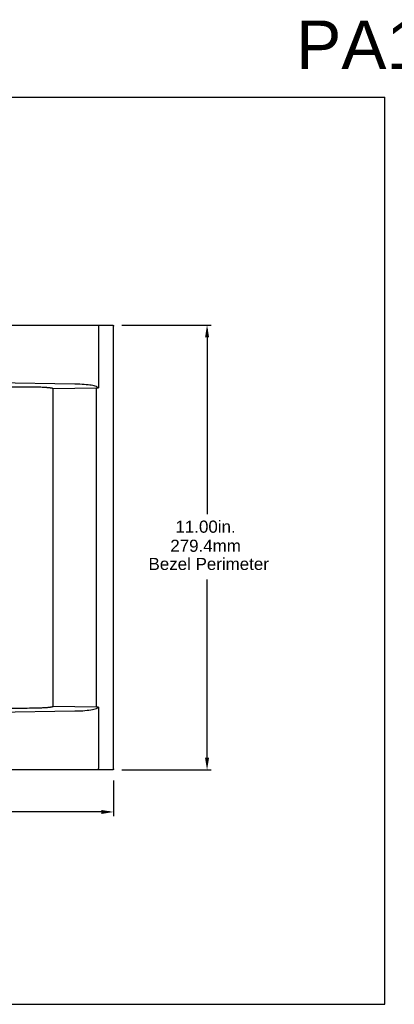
# Model space of a CAD drawing. Extents: x 84.2 to 139, y -35.7 to 34.4.
# Tile 16 of 17: x 102.3 to 111.6, y 10.1 to 34.4. Entities that reach past the tile are written whole.
import ezdxf

# ---------------------------------------------------------------- set-up
doc = ezdxf.new("R2010")
doc.units = 0
doc.header["$LTSCALE"] = 1.87
doc.header["$MEASUREMENT"] = 0
doc.layers.get('0').update_dxf_attribs({"linetype": 'CONTINUOUS'})
doc.layers.add('dim', color=7, linetype='CONTINUOUS')
doc.layers.add('UNIT', color=7, linetype='CONTINUOUS')

msp = doc.modelspace()

# ---------------------------------------------------------------- linework, layer by layer
at = {"linetype": 'Continuous'}
for p, q in [((84.15, 32.514), (111.35, 32.514)), ((111.35, 10.083), (111.35, 32.514)), ((84.15, 10.083), (111.35, 10.083))]:
    msp.add_line(p, q, dxfattribs=at)
at = {"layer": 'dim'}
for p, q in [((104.835, 26.878), (107.047, 26.878)), ((106.947, 26.778), (106.947, 22.207)), ((106.947, 15.978), (106.947, 20.59)), ((104.835, 15.878), (107.047, 15.878)), ((104.632, 15.617), (104.632, 14.739)), ((104.532, 14.839), (98.611, 14.839))]:
    msp.add_line(p, q, dxfattribs=at)
for points in [[(106.897, 26.578), (106.997, 26.578), (106.947, 26.878)], [(106.897, 16.178), (106.997, 16.178), (106.947, 15.878)], [(104.332, 14.889), (104.332, 14.789), (104.632, 14.839)]]:
    msp.add_solid(points, dxfattribs=at)
at = {"layer": 'UNIT'}
for p, q in [((90.882, 26.878), (104.602, 26.878)), ((104.262, 26.842), (104.262, 25.328)), ((104.632, 15.908), (104.632, 26.848)), ((93.045, 25.355), (102.438, 25.355)), ((103.133, 25.309), (104.206, 25.328)), ((104.206, 17.429), (104.206, 25.328)), ((103.131, 25.309), (103.133, 25.309)), ((103.131, 25.309), (103.131, 17.447)), ((102.438, 17.401), (93.045, 17.401)), ((103.131, 17.447), (103.133, 17.447)), ((104.206, 17.429), (103.133, 17.447)), ((104.262, 17.429), (104.262, 15.915)), ((104.602, 15.878), (90.882, 15.878))]:
    msp.add_line(p, q, dxfattribs=at)
for points in [[(104.26, 26.872), (104.261, 26.87), (104.261, 26.866), (104.262, 26.859), (104.262, 26.851), (104.262, 26.842)], [(104.602, 26.878), (104.608, 26.878), (104.613, 26.876), (104.618, 26.873), (104.623, 26.869), (104.627, 26.865), (104.629, 26.86), (104.631, 26.854), (104.632, 26.848)], [(103.669, 25.42), (101.695, 25.451), (99.719, 25.469), (97.742, 25.475), (95.764, 25.469), (93.788, 25.451), (91.814, 25.42)], [(102.438, 25.355), (102.497, 25.355), (102.552, 25.355), (102.603, 25.354), (102.649, 25.353), (102.692, 25.352), (102.732, 25.351), (102.768, 25.35), (102.801, 25.349), (102.832, 25.348), (102.86, 25.347), (102.886, 25.345), (102.909, 25.344), (102.93, 25.343), (102.95, 25.342), (102.967, 25.34), (102.983, 25.339), (102.998, 25.338), (103.011, 25.336), (103.023, 25.335), (103.034, 25.334), (103.044, 25.333), (103.053, 25.332), (103.061, 25.331), (103.069, 25.33), (103.076, 25.328), (103.083, 25.327), (103.09, 25.326), (103.097, 25.325), (103.103, 25.323), (103.11, 25.321), (103.116, 25.32), (103.121, 25.318), (103.126, 25.315), (103.129, 25.312), (103.131, 25.309)], [(104.207, 25.356), (104.18, 25.367), (104.149, 25.376), (104.116, 25.383), (104.081, 25.389), (104.041, 25.395), (104, 25.4), (103.954, 25.405), (103.906, 25.409), (103.852, 25.413), (103.795, 25.416), (103.735, 25.418), (103.669, 25.42)], [(104.206, 25.328), (104.234, 25.328), (104.262, 25.328)], [(104.262, 25.328), (104.244, 25.338), (104.225, 25.347), (104.207, 25.356)], [(91.814, 17.337), (93.788, 17.306), (95.764, 17.287), (97.742, 17.281), (99.719, 17.287), (101.695, 17.306), (103.669, 17.337)], [(103.131, 17.447), (103.129, 17.444), (103.126, 17.442), (103.122, 17.439), (103.117, 17.437), (103.112, 17.436), (103.106, 17.434), (103.1, 17.433), (103.093, 17.431), (103.087, 17.43), (103.079, 17.429), (103.071, 17.427), (103.062, 17.426), (103.053, 17.425), (103.042, 17.423), (103.031, 17.422), (103.018, 17.421), (103.005, 17.419), (102.99, 17.418), (102.974, 17.417), (102.957, 17.415), (102.938, 17.414), (102.918, 17.413), (102.896, 17.412), (102.872, 17.41), (102.846, 17.409), (102.818, 17.408), (102.788, 17.407), (102.755, 17.406), (102.72, 17.405), (102.681, 17.404), (102.64, 17.403), (102.594, 17.402), (102.546, 17.402), (102.494, 17.401), (102.438, 17.401)], [(103.669, 17.337), (103.74, 17.338), (103.806, 17.341), (103.867, 17.344), (103.923, 17.349), (103.975, 17.353), (104.022, 17.359), (104.067, 17.365), (104.107, 17.372), (104.144, 17.379), (104.177, 17.389), (104.207, 17.4)], [(104.262, 17.429), (104.248, 17.429), (104.234, 17.429), (104.22, 17.429), (104.206, 17.429)], [(104.207, 17.4), (104.225, 17.409), (104.244, 17.419), (104.262, 17.429)], [(104.26, 15.885), (104.261, 15.886), (104.261, 15.891), (104.262, 15.897), (104.262, 15.905), (104.262, 15.915)], [(104.632, 15.908), (104.631, 15.902), (104.629, 15.897), (104.627, 15.892), (104.623, 15.887), (104.618, 15.883), (104.613, 15.88), (104.608, 15.879), (104.602, 15.878)]]:
    msp.add_lwpolyline(points, dxfattribs=at)

# ---------------------------------------------------------------- texts
at = {"layer": 'dim', "insert": (109.154, 34.409), "char_height": 1.2, "width": 13.5832, "attachment_point": 1}
msp.add_mtext('{\\fArial|b0|i0|c0|p34;PA10T}', dxfattribs=at)
at = {"layer": 'dim', "char_height": 0.3, "attachment_point": 5}
for s, insert in [('{\\fArial|b0|i0|c0|p34;11.00in.}', (106.91, 21.892)), ('{\\fArial|b0|i0|c0|p34;279.4mm}', (106.91, 21.42)), ('{\\fArial|b0|i0|c0|p34;Bezel Perimeter}', (106.988, 20.971))]:
    msp.add_mtext(s, dxfattribs=dict(at, insert=insert))

doc.saveas('drawing.dxf')
